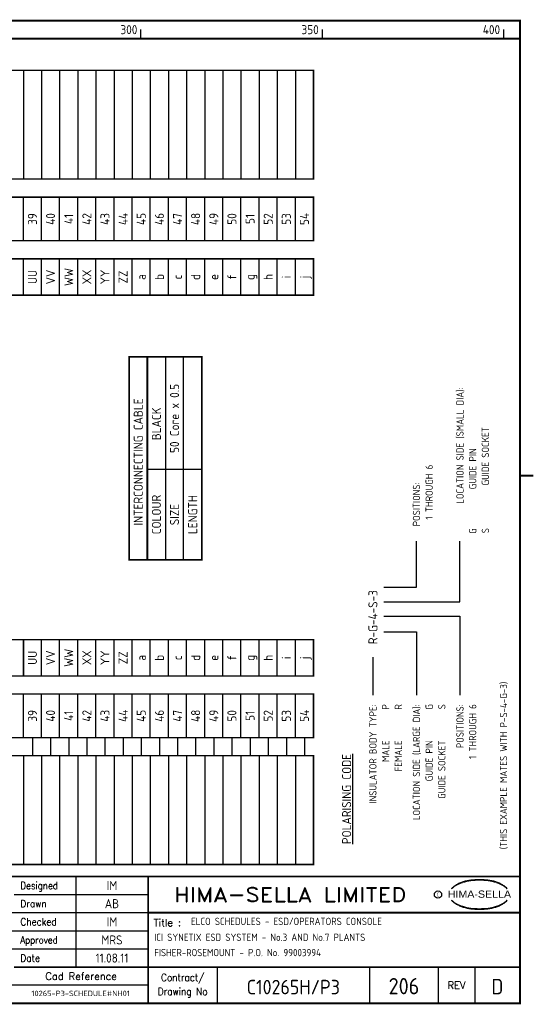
# Model space of a CAD drawing. Extents: x 0 to 408, y 0 to 272.
# Tile 2 of 2: x 267 to 408, y 0 to 272. Entities that reach past the tile are written whole.
import ezdxf
from ezdxf.enums import TextEntityAlignment as Align

# ---------------------------------------------------------------- set-up
doc = ezdxf.new("R2010")
doc.units = 0
doc.header["$LTSCALE"] = 0.25
doc.header["$MEASUREMENT"] = 0
doc.layers.get('0').update_dxf_attribs({"color": 41, "linetype": 'CONTINUOUS'})
for name, color, linetype in [('00-DRG_FRAME', 12, 'CONTINUOUS'), ('203', 7, 'CONTINUOUS'), ('203-TEXT', 2, 'CONTINUOUS')]:
    doc.layers.add(name, color=color, linetype=linetype)
doc.styles.add('ARIAL', font='arial.ttf', dxfattribs={"height": 2.5})
doc.styles.add('ISO', font='iso.shx', dxfattribs={"height": 2.5})
doc.styles.add('ROMAND', font='ROMAND')

# ---------------------------------------------------------------- blocks, each defined once
blk = doc.blocks.new('A3-REVA')
at = {"style": 'ISO'}
for tag, p in [('DESIGNED', (292, 31.75)), ('A', (117.7, 26.75)), ('DES', (127.7, 26.75)), ('DRN', (137.7, 26.75)), ('CHKD', (147.7, 26.75)), ('APPD', (157.7, 26.75)), ('DATE', (258, 26.75)), ('DRAWN', (292, 26.75)), ('CHECKED', (292, 21.75)), ('APPD', (292, 16.75)), ('DATE', (292, 11.75))]:
    blk.add_attdef(tag, text='', height=2.5, dxfattribs=at).set_placement(p, align=Align.CENTER)
blk.add_attdef('DESCRIPTION', (164.7, 26.75), '', height=2.5, dxfattribs=at)

msp = doc.modelspace()

# ---------------------------------------------------------------- linework, layer by layer
at = {"layer": '00-DRG_FRAME'}
for p, q in [((300, 266.5), (300, 269)), ((350, 266.5), (350, 269)), ((400, 266.5), (400, 269)), ((282, 35.5), (282, 10.5)), ((265, 30.5), (302, 30.5)), ((302, 25.5), (112.7, 25.5)), ((112.7, 20.5), (302, 20.5)), ((302, 15.5), (112.7, 15.5)), ((321, 10.5), (321, 0.5)), ((363, 10.5), (363, 0.5)), ((382, 0.5), (382, 10.5)), ((392, 10.5), (392, 0.5)), ((302, 5.5), (112.7, 5.5))]:
    msp.add_line(p, q, dxfattribs=at)
at = {"layer": '00-DRG_FRAME', "const_width": 0.5}
msp.add_lwpolyline([(14.5, 0.5), (404.5, 0.5), (404.5, 271.5), (14.5, 271.5)], close=True, dxfattribs=at)
for points in [[(14.5, 266.5), (404.5, 266.5)], [(404.5, 146), (408.18, 146)], [(404.5, 35.5), (14.5, 35.5)], [(302, 0.5), (302, 35.5)], [(404.5, 25.5), (302, 25.5)], [(265, 10.5), (404.5, 10.5)]]:
    msp.add_lwpolyline(points, dxfattribs=at)
at = {"layer": '00-DRG_FRAME', "color": 3}
msp.add_circle((381.88, 30.5), 1, dxfattribs=at)
for centre, radius, start, end in [((390.6, 26.83), 7.24, 106.0532, 133.5024), ((390.11, 28.1), 5.98, 122.244, 131.6154), ((389.75, 28.78), 5.21, 111.8206, 122.8668), ((391.78, 24.7), 9.76, 107.5931, 113.9452), ((393.1, 18.5), 15.94, 89.2698, 106.3911), ((392.1, 23.52), 10.99, 96.0146, 107.3203), ((393.29, 16.31), 18.28, 92.8917, 97.3734), ((393.24, 18.86), 15.73, 89.7805, 93.1738), ((393.36, 18.86), 15.73, 86.8262, 90.2195), ((393.51, 18.5), 15.94, 73.6089, 90.7302), ((393.31, 16.31), 18.28, 82.6266, 87.1083), ((394.51, 23.52), 10.99, 72.6797, 83.9854), ((394.83, 24.7), 9.76, 66.0548, 72.4069), ((396, 26.83), 7.24, 46.4976, 73.9468), ((396.85, 28.78), 5.21, 57.1332, 68.1794), ((396.49, 28.1), 5.98, 48.3846, 57.756), ((390.88, 27.01), 7.3, 130.419, 136.057), ((395.73, 27.01), 7.3, 43.943, 49.581), ((390.6, 34.23), 7.24, 226.4976, 253.9468), ((390.88, 34.04), 7.3, 223.943, 229.581), ((390.11, 32.96), 5.98, 228.3846, 237.756), ((389.75, 32.28), 5.21, 237.1332, 248.1794), ((391.78, 36.36), 9.76, 246.0548, 252.4069), ((393.1, 42.56), 15.94, 253.6089, 270.7302), ((393.51, 42.56), 15.94, 269.2698, 286.3911), ((394.83, 36.36), 9.76, 287.5931, 293.9452), ((396, 34.23), 7.24, 286.0532, 313.5024), ((396.85, 32.28), 5.21, 291.8206, 302.8668), ((396.49, 32.96), 5.98, 302.244, 311.6154), ((395.73, 34.04), 7.3, 310.419, 316.057), ((392.1, 37.54), 10.99, 252.6797, 263.9854), ((393.29, 44.75), 18.28, 262.6266, 267.1083), ((393.24, 42.19), 15.73, 266.8262, 270.2195), ((393.36, 42.19), 15.73, 269.7805, 273.1738), ((393.31, 44.75), 18.28, 272.8917, 277.3734), ((394.51, 37.54), 10.99, 276.0146, 287.3203)]:
    msp.add_arc(centre, radius, start, end, dxfattribs=at)
at = {"layer": '203'}
for p, q in [((267.57, 257.8), (267.57, 227.8)), ((272.57, 257.8), (272.57, 227.8)), ((277.57, 257.8), (277.57, 227.8)), ((282.57, 257.8), (282.57, 227.8)), ((287.57, 257.8), (287.57, 227.8)), ((292.57, 257.8), (292.57, 227.8)), ((297.57, 257.8), (297.57, 227.8)), ((302.57, 257.8), (302.57, 227.8)), ((307.57, 257.8), (307.57, 227.8)), ((312.57, 257.8), (312.57, 227.8)), ((317.57, 257.8), (317.57, 227.8)), ((322.57, 257.8), (322.57, 227.8)), ((327.57, 257.8), (327.57, 227.8)), ((332.57, 257.8), (332.57, 227.8)), ((337.57, 257.8), (337.57, 227.8)), ((342.57, 257.8), (342.57, 227.8)), ((267.57, 210.8), (267.57, 222.8)), ((272.57, 210.8), (272.57, 222.8)), ((277.57, 210.8), (277.57, 222.8)), ((282.57, 210.8), (282.57, 222.8)), ((287.57, 210.8), (287.57, 222.8)), ((292.57, 210.8), (292.57, 222.8)), ((297.57, 210.8), (297.57, 222.8)), ((302.57, 210.8), (302.57, 222.8)), ((307.57, 210.8), (307.57, 222.8)), ((312.57, 210.8), (312.57, 222.8)), ((317.57, 210.8), (317.57, 222.8)), ((322.57, 210.8), (322.57, 222.8)), ((327.57, 210.8), (327.57, 222.8)), ((332.57, 210.8), (332.57, 222.8)), ((337.57, 210.8), (337.57, 222.8)), ((342.57, 210.8), (342.57, 222.8)), ((267.57, 195.8), (267.57, 205.8)), ((272.57, 195.8), (272.57, 205.8)), ((277.57, 195.8), (277.57, 205.8)), ((282.57, 195.8), (282.57, 205.8)), ((287.57, 195.8), (287.57, 205.8)), ((292.57, 195.8), (292.57, 205.8)), ((297.57, 195.8), (297.57, 205.8)), ((302.57, 195.8), (302.57, 205.8)), ((307.57, 195.8), (307.57, 205.8)), ((312.57, 195.8), (312.57, 205.8)), ((317.57, 195.8), (317.57, 205.8)), ((322.57, 195.8), (322.57, 205.8)), ((327.57, 195.8), (327.57, 205.8)), ((332.57, 195.8), (332.57, 205.8)), ((337.57, 195.8), (337.57, 205.8)), ((342.57, 195.8), (342.57, 205.8)), ((306.75, 178.8), (306.75, 122.8)), ((311.75, 122.8), (311.75, 178.8)), ((301.75, 147.8), (316.75, 147.8)), ((375.94, 115.25), (375.94, 128)), ((387.94, 111.25), (387.94, 128)), ((366.94, 115.25), (375.94, 115.25)), ((366.94, 111.25), (387.94, 111.25)), ((366.94, 107.25), (387.94, 107.25)), ((387.94, 107.25), (387.94, 85.5)), ((267.57, 100.8), (267.57, 90.8)), ((267.57, 90.8), (267.57, 100.8)), ((272.57, 90.8), (272.57, 100.8)), ((277.57, 90.8), (277.57, 100.8)), ((282.57, 90.8), (282.57, 100.8)), ((287.57, 90.8), (287.57, 100.8)), ((292.57, 90.8), (292.57, 100.8)), ((297.57, 90.8), (297.57, 100.8)), ((302.57, 90.8), (302.57, 100.8)), ((307.57, 90.8), (307.57, 100.8)), ((312.57, 90.8), (312.57, 100.8)), ((317.57, 90.8), (317.57, 100.8)), ((322.57, 90.8), (322.57, 100.8)), ((327.57, 90.8), (327.57, 100.8)), ((332.57, 90.8), (332.57, 100.8)), ((337.57, 90.8), (337.57, 100.8)), ((342.57, 90.8), (342.57, 100.8)), ((366.94, 103), (375.94, 103)), ((375.94, 103), (375.94, 85.5)), ((363.94, 96), (363.94, 85.5)), ((267.57, 73.8), (267.57, 85.8)), ((272.57, 73.8), (272.57, 85.8)), ((277.57, 73.8), (277.57, 85.8)), ((282.57, 73.8), (282.57, 85.8)), ((287.57, 73.8), (287.57, 85.8)), ((292.57, 73.8), (292.57, 85.8)), ((297.57, 73.8), (297.57, 85.8)), ((302.57, 73.8), (302.57, 85.8)), ((307.57, 73.8), (307.57, 85.8)), ((312.57, 73.8), (312.57, 85.8)), ((317.57, 73.8), (317.57, 85.8)), ((322.57, 73.8), (322.57, 85.8)), ((327.57, 73.8), (327.57, 85.8)), ((332.57, 73.8), (332.57, 85.8)), ((337.57, 73.8), (337.57, 85.8)), ((342.57, 73.8), (342.57, 85.8)), ((270.07, 73.8), (270.07, 68.8)), ((275.07, 73.8), (275.07, 68.8)), ((280.07, 73.8), (280.07, 68.8)), ((285.07, 73.8), (285.07, 68.8)), ((290.07, 73.8), (290.07, 68.8)), ((295.07, 73.8), (295.07, 68.8)), ((300.07, 73.8), (300.07, 68.8)), ((305.07, 73.8), (305.07, 68.8)), ((310.07, 73.8), (310.07, 68.8)), ((315.07, 73.8), (315.07, 68.8)), ((320.07, 73.8), (320.07, 68.8)), ((325.07, 73.8), (325.07, 68.8)), ((330.07, 73.8), (330.07, 68.8)), ((335.07, 73.8), (335.07, 68.8)), ((340.07, 73.8), (340.07, 68.8)), ((345.07, 73.8), (345.07, 68.8)), ((267.57, 68.8), (267.57, 38.8)), ((272.57, 68.8), (272.57, 38.8)), ((277.57, 68.8), (277.57, 38.8)), ((282.57, 68.8), (282.57, 38.8)), ((287.57, 68.8), (287.57, 38.8)), ((292.57, 68.8), (292.57, 38.8)), ((297.57, 68.8), (297.57, 38.8)), ((302.57, 68.8), (302.57, 38.8)), ((307.57, 68.8), (307.57, 38.8)), ((312.57, 68.8), (312.57, 38.8)), ((317.57, 68.8), (317.57, 38.8)), ((322.57, 68.8), (322.57, 38.8)), ((327.57, 68.8), (327.57, 38.8)), ((332.57, 68.8), (332.57, 38.8)), ((337.57, 68.8), (337.57, 38.8)), ((342.57, 68.8), (342.57, 38.8))]:
    msp.add_line(p, q, dxfattribs=at)
for points, const_width in [([(72.57, 257.8), (72.57, 227.8), (347.57, 227.8), (347.57, 257.8), (72.57, 257.8)], 0.4), ([(72.57, 222.8), (72.57, 210.8), (347.57, 210.8), (347.57, 222.8), (72.57, 222.8)], 0.4), ([(72.57, 205.8), (72.57, 195.8), (347.57, 195.8), (347.57, 205.8), (72.57, 205.8)], 0.4), ([(301.75, 178.8), (301.75, 122.8)], 0.5), ([(72.57, 100.8), (72.57, 90.8), (347.57, 90.8), (347.57, 100.8), (72.57, 100.8)], 0.4), ([(72.57, 85.8), (72.57, 73.8), (347.57, 73.8), (347.57, 85.8), (72.57, 85.8)], 0.4), ([(72.57, 68.8), (72.57, 38.8), (347.57, 38.8), (347.57, 68.8), (72.57, 68.8)], 0.4)]:
    msp.add_lwpolyline(points, dxfattribs=dict(at, const_width=const_width))
at = {"layer": '203', "const_width": 0.5}
msp.add_lwpolyline([(296.75, 178.8), (296.75, 122.8), (316.75, 122.8), (316.75, 178.8)], close=True, dxfattribs=at)

# ---------------------------------------------------------------- block references
at = {"layer": '203-TEXT'}
ref = msp.add_blockref('A3-REVA', (0, 0), dxfattribs=at)
ref.add_attrib('DESIGNED', 'IM', dxfattribs={"layer": '0', "height": 2.5, "style": 'ISO'}).set_placement((292, 31.75), align=Align.CENTER)
ref.add_attrib('DRAWN', 'AB', dxfattribs={"layer": '0', "height": 2.5, "style": 'ISO'}).set_placement((292, 26.75), align=Align.CENTER)
ref.add_attrib('CHECKED', 'IM', dxfattribs={"layer": '0', "height": 2.5, "style": 'ISO'}).set_placement((292, 21.75), align=Align.CENTER)
ref.add_attrib('APPD', 'MRS', dxfattribs={"layer": '0', "height": 2.5, "style": 'ISO'}).set_placement((292, 16.75), align=Align.CENTER)
ref.add_attrib('DATE', '11.08.11', dxfattribs={"layer": '0', "height": 2.5, "style": 'ISO'}).set_placement((292, 11.75), align=Align.CENTER)

# ---------------------------------------------------------------- texts
at = {"char_height": 2, "width": 88.6, "attachment_point": 1, "style": 'ISO'}
for s, insert in [('{\\Fiso.shx;ELCO SCHEDULES - ESD/OPERATORS CONSOLE}', (313.8, 24.12)), ('{\\Fiso.shx;ICI SYNETIX ESD SYSTEM - No.3 AND No.7 PLANTS}', (303.63, 19.73)), ('{\\Fiso.shx;FISHER-ROSEMOUNT - P.O. No. 99003994}', (303.63, 15.51))]:
    msp.add_mtext(s, dxfattribs=dict(at, insert=insert))
at = {"style": 'ISO'}
for tag, text, height, p in [('C10265H/P3', '', 4, (342, 3)), ('206', '', 4.5, (372.5, 3)), ('D', '0', 4.25, (398.25, 3)), ('10265-P3-SCHEDULE#NH01', '', 1.5, (283.36, 2.51))]:
    msp.add_attdef(tag, text=text, height=height, dxfattribs=at).set_placement(p, align=Align.CENTER)
at = {"layer": '00-DRG_FRAME', "style": 'ISO'}
for s, p in [('300', (299, 267.75)), ('350', (349, 267.75)), ('400', (399, 267.75))]:
    msp.add_text(s, height=2.5, dxfattribs=at).set_placement(p, align=Align.RIGHT)
at = {"layer": '00-DRG_FRAME', "color": 4, "style": 'ROMAND'}
for s, width, p in [('Designed', 0.87, (266.75, 32)), ('Drawn', 0.9, (266.75, 27)), ('Checked', 0.9, (266.75, 22)), ('Approved', 0.85, (266.75, 17)), ('Date', 0.9, (266.75, 12))]:
    msp.add_text(s, height=2, dxfattribs=dict(at, width=width)).set_placement(p)
at = {"layer": '00-DRG_FRAME', "style": 'ROMAND', "width": 1.15}
msp.add_text('HIMA-SELLA LIMITED', height=4, dxfattribs=at).set_placement((341.1, 30.5), align=Align.MIDDLE)
at = {"layer": '00-DRG_FRAME', "color": 3, "style": 'ISO', "width": 0.9}
msp.add_text('C', height=1, dxfattribs=at).set_placement((381.84, 30), align=Align.CENTER)
at = {"layer": '00-DRG_FRAME', "style": 'ARIAL', "width": 1.05}
msp.add_text('HIMA-SELLA', height=2, dxfattribs=at).set_placement((393.3, 29.63), align=Align.CENTER)
at = {"layer": '00-DRG_FRAME', "color": 4, "style": 'ROMAND'}
msp.add_text('Title :', height=2, dxfattribs=at).set_placement((303.5, 21.75))
for s, p in [('Cad Reference', (283.5, 8)), ('REV', (387, 5.5))]:
    msp.add_text(s, height=2, dxfattribs=at).set_placement(p, align=Align.MIDDLE)
at = {"layer": '00-DRG_FRAME', "color": 4, "style": 'ROMAND', "width": 0.9}
for s, p in [('Contract/', (311.5, 7.5)), ('Drawing No', (311.5, 3.5))]:
    msp.add_text(s, height=2, dxfattribs=at).set_placement(p, align=Align.MIDDLE)
at = {"layer": '203-TEXT', "style": 'ISO'}
for s, p in [('39', (271.32, 216.8)), ('40', (276.32, 216.8)), ('41', (281.32, 216.8)), ('42', (286.32, 216.8)), ('43', (291.32, 216.8)), ('44', (296.32, 216.8)), ('45', (301.32, 216.8)), ('46', (306.32, 216.8)), ('47', (311.32, 216.8)), ('48', (316.32, 216.8)), ('49', (321.32, 216.8)), ('50', (326.32, 216.8)), ('51', (331.32, 216.8)), ('52', (336.32, 216.8)), ('53', (341.32, 216.8)), ('54', (346.32, 216.8)), ('WW', (281.32, 200.8)), ('UU', (271.32, 200.8)), ('VV', (276.32, 200.8)), ('XX', (286.32, 200.8)), ('YY', (291.32, 200.8)), ('ZZ', (296.32, 200.8)), ('a', (301.32, 200.8)), ('b', (306.32, 200.8)), ('c', (311.32, 200.8)), ('d', (316.32, 200.8)), ('e', (321.32, 200.8)), ('f', (326.32, 200.8)), ('g', (331.32, 200.8)), ('h', (336.32, 200.8)), ('i', (341.32, 200.8)), ('j', (346.32, 200.8)), ('50 Core x 0.5', (310.5, 161.8)), ('BLACK', (305.5, 160.3)), ('UU', (271.32, 95.8)), ('VV', (276.32, 95.8)), ('WW', (281.32, 95.8)), ('XX', (286.32, 95.8)), ('YY', (291.32, 95.8)), ('ZZ', (296.32, 95.8)), ('a', (301.32, 95.8)), ('b', (306.32, 95.8)), ('c', (311.32, 95.8)), ('d', (316.32, 95.8)), ('e', (321.32, 95.8)), ('f', (326.32, 95.8)), ('g', (331.32, 95.8)), ('h', (336.32, 95.8)), ('i', (341.32, 95.8)), ('j', (346.32, 95.8)), ('39', (271.32, 79.8)), ('40', (276.32, 79.8)), ('41', (281.32, 79.8)), ('42', (286.32, 79.8)), ('43', (291.32, 79.8)), ('44', (296.32, 79.8)), ('45', (301.32, 79.8)), ('46', (306.32, 79.8)), ('47', (311.32, 79.8)), ('48', (316.32, 79.8)), ('49', (321.32, 79.8)), ('50', (326.32, 79.8)), ('51', (331.32, 79.8)), ('52', (336.32, 79.8)), ('53', (341.32, 79.8)), ('54', (346.32, 79.8))]:
    msp.add_text(s, height=2.5, rotation=90, dxfattribs=at).set_placement(p, align=Align.CENTER)
for s, p in [('INTERCONNECTING CABLE', (299.25, 149.8)), ('COLOUR', (304.25, 135.3)), ('LENGTH', (314.25, 135.3)), ('SIZE', (309.25, 135.3))]:
    msp.add_text(s, height=2.5, rotation=90, dxfattribs=at).set_placement(p, align=Align.MIDDLE_CENTER)
for s, p in [('LOCATION SIDE (SMALL DIA):', (387.94, 170.39)), ('GUIDE SOCKET', (394.94, 159.41)), ('GUIDE PIN', (391.44, 153.52)), ('1 THROUGH 6', (379.44, 149.04)), ('POSITIONS:', (375.94, 144.17)), ('G', (391.44, 131.52)), ('S', (394.94, 131.57)), ('INSULATOR BODY TYPE:', (363.94, 83)), ('P', (367.44, 83)), ('R', (370.94, 83)), ('LOCATION SIDE (LARGE DIA):', (375.94, 83)), ('G', (379.44, 83)), ('S', (382.94, 83)), ('POSITIONS:', (387.94, 83)), ('1 THROUGH 6', (391.44, 83)), ('MALE', (367.44, 73)), ('FEMALE', (370.94, 73)), ('GUIDE PIN', (379.44, 73)), ('GUIDE SOCKET', (382.94, 73))]:
    msp.add_text(s, height=2, rotation=90, dxfattribs=at).set_placement(p, align=Align.MIDDLE_RIGHT)
msp.add_text('R-G-4-S-3', height=2.5, rotation=90, dxfattribs=at).set_placement((363.94, 107), align=Align.MIDDLE)
msp.add_text('(THIS EXAMPLE MATES WITH P-S-4-G-3)', height=2, rotation=90, dxfattribs=at).set_placement((399.94, 43), align=Align.MIDDLE_LEFT)
msp.add_text(' %%UPOLARISING CODE', height=2.5, rotation=90, dxfattribs=at).set_placement((357.94, 43))

doc.saveas('drawing.dxf')
